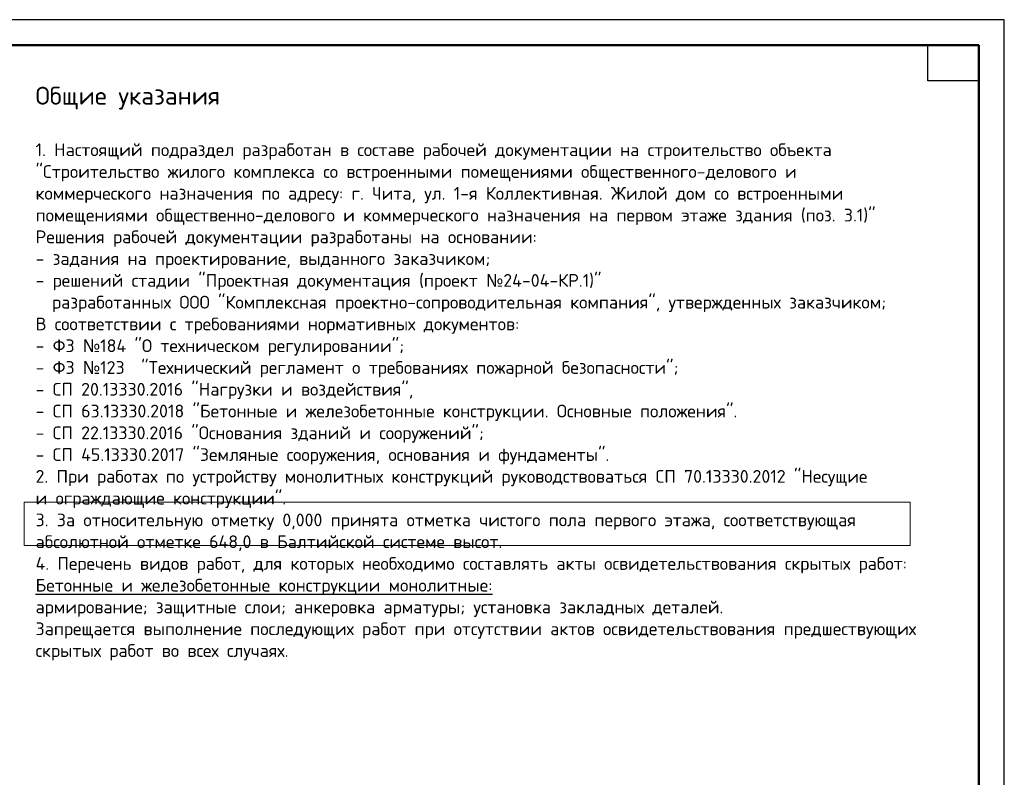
# Model space of a CAD drawing. Header units: millimetres. Extents: x 0 to 42000, y 0 to 29700.
# Tile 3 of 3: x 22689 to 42000, y 14850 to 29700. Entities that reach past the tile are written whole.
import ezdxf

# ---------------------------------------------------------------- set-up
doc = ezdxf.new("R2010")
doc.units = ezdxf.units.MM
doc.layers.add('Standard', color=7, linetype='Continuous', lineweight=25)
doc.styles.add('ARIAL', font='arial.ttf')

msp = doc.modelspace()

# ---------------------------------------------------------------- linework, layer by layer
at = {"layer": 'Standard', "color": 7, "linetype": 'Continuous', "lineweight": 35, "transparency": 33554687}
for p, q in [((41500, 27600), (41500, 20500)), ((41500, 27200), (41500, 20100))]:
    msp.add_line(p, q, dxfattribs=at)
at = {"layer": 'Standard', "color": 7, "linetype": 'Continuous', "lineweight": 50, "transparency": 33554687}
msp.add_line((41500, 27100), (41500, 23200), dxfattribs=at)
at = {"layer": 'Standard', "color": 7, "linetype": 'Continuous', "lineweight": 25, "transparency": 33554687}
for points in [[(0, 0), (42000, 0), (42000, 29700), (0, 29700), (0, 0)], [(41500, 29200), (41500, 28500), (40500, 28500), (40500, 29200), (41500, 29200)]]:
    msp.add_lwpolyline(points, close=True, dxfattribs=at)
at = {"layer": 'Standard', "color": 7, "linetype": 'Continuous', "lineweight": 50, "transparency": 33554687}
msp.add_lwpolyline([(2000, 29200), (41500, 29200), (41500, 500), (2000, 500), (2000, 29200)], close=True, dxfattribs=at)
at = {"layer": 'Standard', "color": 240, "linetype": 'Continuous', "lineweight": 13, "transparency": 33554687}
msp.add_lwpolyline([(22778, 20244), (22778, 19391), (40151, 19391), (40151, 20244), (22778, 20244)], close=True, dxfattribs=at)

# ---------------------------------------------------------------- texts
at = {"transparency": 33554687, "insert": (23000, 28385), "char_height": 300, "width": 20707.81, "attachment_point": 1, "line_spacing_factor": 1.024096, "style": 'ARIAL'}
msp.add_mtext('\\A1;{\\fISOCPEUR|i0|b0;\\H350.000000;\\W1.018787;\\C7;Общие указания}\\P{\\fArial|i0|b0;\\H300.000000;\\W1.018787;\\C7; }\\P{\\fISOCPEUR|i0|b0;\\H250.000000;\\W1.018787;\\C7;1. Настоящий подраздел разработан в составе рабочей документации на строительство объекта}\\P{\\fISOCPEUR|i0|b0;\\H250.000000;\\W1.018787;\\C7;"Строительство жилого комплекса со встроенными помещениями общественного-делового и}\\P{\\fISOCPEUR|i0|b0;\\H250.000000;\\W1.018787;\\C7;коммерческого назначения по адресу: г. Чита, ул. 1-я Коллективная. Жилой дом со встроенными}\\P{\\fISOCPEUR|i0|b0;\\H250.000000;\\W1.018787;\\C7;помещениями общественно-делового и коммерческого назначения на первом этаже здания (поз. 3.1)"}\\P{\\fISOCPEUR|i0|b0;\\H250.000000;\\W1.018787;\\C7;Решения рабочей документации разработаны на основании:}\\P{\\fISOCPEUR|i0|b0;\\H250.000000;\\W1.018787;\\C7;- задания на проектирование, выданного заказчиком;}\\P{\\fISOCPEUR|i0|b0;\\H250.000000;\\W1.018787;\\C7;- решений стадии "Проектная документация (проект \\fSegoe UI Symbol|i0|b0;№\\fISOCPEUR|i0|b0;24-04-КР.1)"}\\P{\\fISOCPEUR|i0|b0;\\H250.000000;\\W1.018787;\\C7;  разработанных ООО "Комплексная проектно-сопроводительная компания", утвержденных заказчиком;}\\P{\\fISOCPEUR|i0|b0;\\H250.000000;\\W1.018787;\\C7;В соответствии с требованиями нормативных документов: }\\P{\\fISOCPEUR|i0|b0;\\H250.000000;\\W1.018787;\\C7;- ФЗ \\fSegoe UI Symbol|i0|b0;№\\fISOCPEUR|i0|b0;184 "О техническом регулировании"; }\\P{\\fISOCPEUR|i0|b0;\\H250.000000;\\W1.018787;\\C7;- ФЗ \\fSegoe UI Symbol|i0|b0;№\\fISOCPEUR|i0|b0;123  "Технический регламент о требованиях пожарной безопасности";}\\P{\\fISOCPEUR|i0|b0;\\H250.000000;\\W1.018787;\\C7;- СП 20.13330.2016 "Нагрузки и воздействия", }\\P{\\fISOCPEUR|i0|b0;\\H250.000000;\\W1.018787;\\C7;- СП 63.13330.2018 "Бетонные и железобетонные конструкции. Основные положения".}\\P{\\fISOCPEUR|i0|b0;\\H250.000000;\\W1.018787;\\C7;- СП 22.13330.2016 "Основания зданий и сооружений";}\\P{\\fISOCPEUR|i0|b0;\\H250.000000;\\W1.018787;\\C7;- СП 45.13330.2017 "Земляные сооружения, основания и фундаменты".}\\P{\\fISOCPEUR|i0|b0;\\H250.000000;\\W1.018787;\\C7;2. При работах по устройству монолитных конструкций руководствоваться СП 70.13330.2012 "Несущие}\\P{\\fISOCPEUR|i0|b0;\\H250.000000;\\W1.018787;\\C7;и ограждающие конструкции".}\\P{\\fISOCPEUR|i0|b0;\\H250.000000;\\W1.018787;\\C7;3. За относительную отметку 0,000 принята отметка чистого пола первого этажа, соответствующая}\\P{\\fISOCPEUR|i0|b0;\\H250.000000;\\W1.018787;\\C7;абсолютной отметке 648,0 в Балтийской системе высот.}\\P{\\fISOCPEUR|i0|b0;\\H250.000000;\\W1.018787;\\C7;4. Перечень видов работ, для которых необходимо составлять акты освидетельствования скрытых работ:}\\P{\\L\\fISOCPEUR|i0|b0;\\H250.000000;\\W1.018787;\\C7;Бетонные \\l\\Lи \\l\\Lжелезобетонные \\l\\Lконструкции \\l\\Lмонолитные:\\l}\\P{\\fISOCPEUR|i0|b0;\\H250.000000;\\W1.018787;\\C7;армирование; защитные слои; анкеровка арматуры; установка закладных деталей.}\\P{\\fISOCPEUR|i0|b0;\\H250.000000;\\W1.018787;\\C7;Запрещается выполнение последующих работ при отсутствии актов освидетельствования предшествующих}\\P{\\fISOCPEUR|i0|b0;\\H250.000000;\\W1.018787;\\C7;скрытых работ во всех случаях.}\\P', dxfattribs=at)

doc.saveas('drawing.dxf')
